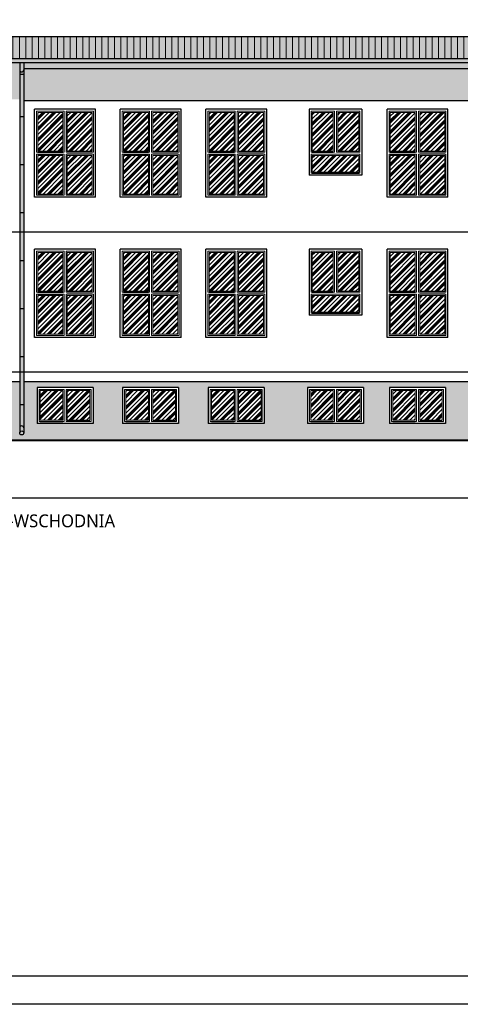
# Model space of a CAD drawing. Header units: millimetres. Extents: x 31969 to 285678, y -69766 to -1123.
# Tile 78 of 102: x 150861 to 151962, y -5215 to -2755. Entities that reach past the tile are written whole.
import ezdxf
from ezdxf.lldxf.tags import DXFTag

# ---------------------------------------------------------------- set-up
doc = ezdxf.new("R2010")
doc.units = ezdxf.units.MM
for name, color, linetype in [('a-elewacja', 1, 'Continuous'), ('a-elewacja 1', 1, 'Continuous'), ('a-elewacje', 1, 'Continuous'), ('a-izolacja 1', 3, 'Continuous'), ('a-opis 1', 3, 'Continuous'), ('a-opis 2', 1, 'Continuous'), ('a-przerywana 2', 3, 'Continuous'), ('a-szraf', 252, 'Continuous'), ('a-szraf 1', 250, 'Continuous')]:
    doc.layers.add(name, color=color, linetype=linetype)
doc.layers.add('a-elewacja 3', color=3, linetype='Continuous', lineweight=20)
doc.styles.add('PRZEKRÓJ2', font='l_10646.ttf')
tags = doc.linetypes.add('DASHED', pattern=[0.75, 0.5, -0.25]).pattern_tags.tags
tags[6:7] = [DXFTag(74, 4), DXFTag(75, 0), DXFTag(340, '0'), DXFTag(46, 1.0), DXFTag(50, 0.0), DXFTag(44, 0.0), DXFTag(45, 0.0)]
tags[4:5] = [DXFTag(74, 4), DXFTag(75, 0), DXFTag(340, '0'), DXFTag(46, 1.0), DXFTag(50, 0.0), DXFTag(44, 0.0), DXFTag(45, 0.0)]

msp = doc.modelspace()

# ---------------------------------------------------------------- hatches: boundary and pattern name
at = {"layer": 'a-elewacja 3', "ltscale": 100}
h = msp.add_hatch(dxfattribs=at)
h.set_pattern_fill('LINE', color=256, scale=5, angle=90)
h.set_pattern_definition([(90, (0, 2695.065), (-15.875, 1e-15), [])])
h.paths.add_polyline_path([(153093.32, -2796.84), (149660.32, -2796.84), (149660.32, -2851.84), (153093.32, -2851.84)])
at = {"layer": 'a-szraf', "ltscale": 30}
h = msp.add_hatch(dxfattribs=at)
h.set_pattern_fill('DOTS', color=256, scale=1.5)
h.set_pattern_definition([(0, (0, 2695.0651), (1.190625, 2.38125), [0, -2.38125])])
h.paths.add_polyline_path([(153093.32, -2796.84), (149660.32, -2796.84), (149660.32, -2851.84), (153093.32, -2851.84)])
h.paths.add_polyline_path([(153093.32, -2851.84), (149660.32, -2851.84), (149660.32, -2861.88), (153093.32, -2861.88)])
h.paths.add_polyline_path([(153093.32, -2861.88), (150870.98, -2861.88), (150870.98, -2876.88), (153093.32, -2876.88)])
h.paths.add_polyline_path([(150870.98, -2861.88), (150860.98, -2861.88), (150860.98, -2880.6, 1), (150870.98, -2880.6)])
h.paths.add_polyline_path([(150860.98, -2861.88), (149660.32, -2861.88), (149660.32, -2876.88), (150860.98, -2876.88)])
h.paths.add_polyline_path([(150870.98, -2880.6, -1), (150860.98, -2880.6), (150860.98, -2891.62), (150870.98, -2891.62)])
h.paths.add_polyline_path([(150870.98, -2891.62), (150860.98, -2891.62), (150860.98, -2996.88), (150870.98, -2996.88)])
h.paths.add_polyline_path([(150870.98, -2996.88), (150860.98, -2996.88), (150860.98, -3116.88), (150870.98, -3116.88)])
h.paths.add_polyline_path([(150870.98, -3116.88), (150860.98, -3116.88), (150860.98, -3236.88), (150870.98, -3236.88)])
h.paths.add_polyline_path([(150870.98, -3236.88), (150860.98, -3236.88), (150860.98, -3284.88), (150870.98, -3284.88)])
h.paths.add_polyline_path([(150870.98, -3284.88), (150860.98, -3284.88), (150860.98, -3356.88), (150870.98, -3356.88)])
h.paths.add_polyline_path([(150870.98, -3356.88), (150860.98, -3356.88), (150860.98, -3476.88), (150870.98, -3476.88)])
h.paths.add_polyline_path([(150870.98, -3476.88), (150860.98, -3476.88), (150860.98, -3596.88), (150870.98, -3596.88)])
h.paths.add_polyline_path([(150870.98, -3596.88), (150860.98, -3596.88), (150860.98, -3634.88), (150870.98, -3634.88)])
h.paths.add_polyline_path([(150870.98, -3634.88), (150860.98, -3634.88), (150860.98, -3716.88), (150870.98, -3716.88)])
h.paths.add_polyline_path([(150870.98, -3716.88), (150860.98, -3716.88), (150860.98, -3775.33, -1), (150870.98, -3775.33)])
h.paths.add_polyline_path([(150860.98, -3775.33), (150860.98, -3787.77, -1), (150870.98, -3787.77), (150870.98, -3775.33, 1)])
h.paths.add_polyline_path([(150860.98, -3787.77, 1), (150870.98, -3787.77, 1)])
at = {"layer": 'a-szraf', "ltscale": 100}
h = msp.add_hatch(dxfattribs=at)
h.set_pattern_fill('DOTS', color=256, scale=3)
h.set_pattern_definition([(0, (0, 2695.065), (2.38125, 4.7625), [0, -4.7625])])
h.paths.add_polyline_path([(153093.32, -2876.88), (150870.98, -2876.88), (150870.98, -2956.88), (153093.32, -2956.88)])
h.paths.add_polyline_path([(150860.98, -2876.88), (150646.32, -2876.88), (150646.32, -2953.88), (150860.98, -2953.88)])
h.paths.add_polyline_path([(150616.32, -2876.88), (149695.32, -2876.88), (149695.32, -2953.88), (150616.32, -2953.88)])
h.paths.add_polyline_path([(150646.32, -2876.88), (150616.32, -2876.88), (150616.32, -2953.88), (150646.32, -2953.88)])
h.paths.add_polyline_path([(150860.98, -3658.88), (149695.32, -3658.88), (149695.32, -3805.88), (152089.32, -3805.88), (152089.32, -3775.88), (152117.32, -3775.88), (152117.32, -3763.88), (151999.32, -3763.88), (151999.32, -3673.88), (152117.32, -3673.88), (152117.32, -3658.88), (150870.98, -3658.88), (150870.98, -3787.77, -1), (150860.98, -3787.77)])
h.paths.add_polyline_path([(150011.04, -3733.88), (149921.04, -3733.88), (149921.04, -3673.88), (150011.04, -3673.88)], flags=16)
h.paths.add_polyline_path([(150083.18, -3709.88), (150083.18, -3675.88), (150117.18, -3675.88), (150117.18, -3709.88)], flags=16)
h.paths.add_polyline_path([(150006.04, -3728.88), (149926.04, -3728.88), (149926.04, -3678.88), (150006.04, -3678.88)], flags=0)
h.paths.add_polyline_path([(150086.18, -3706.88), (150086.18, -3678.88), (150114.18, -3678.88), (150114.18, -3706.88)], flags=0)
h.paths.add_polyline_path([(150003.04, -3725.88), (149929.04, -3725.88), (149929.04, -3681.88), (150003.04, -3681.88)], flags=0)
h.paths.add_polyline_path([(150249.32, -3673.88), (150389.32, -3673.88), (150389.32, -3763.88), (150249.32, -3763.88)], flags=16)
h.paths.add_polyline_path([(150254.32, -3678.88), (150316.82, -3678.88), (150316.82, -3758.88), (150254.32, -3758.88)], flags=0)
h.paths.add_polyline_path([(150257.32, -3681.88), (150313.82, -3681.88), (150313.82, -3755.88), (150257.32, -3755.88)], flags=0)
h.paths.add_polyline_path([(150321.82, -3678.88), (150384.32, -3678.88), (150384.32, -3758.88), (150321.82, -3758.88)], flags=0)
h.paths.add_polyline_path([(150324.82, -3681.88), (150381.32, -3681.88), (150381.32, -3755.88), (150324.82, -3755.88)], flags=0)
h.paths.add_polyline_path([(150443.32, -3673.88), (150583.32, -3673.88), (150583.32, -3763.88), (150443.32, -3763.88)], flags=16)
h.paths.add_polyline_path([(150448.32, -3678.88), (150510.82, -3678.88), (150510.82, -3758.88), (150448.32, -3758.88)], flags=0)
h.paths.add_polyline_path([(150451.32, -3681.88), (150507.82, -3681.88), (150507.82, -3755.88), (150451.32, -3755.88)], flags=0)
h.paths.add_polyline_path([(150515.82, -3678.88), (150578.32, -3678.88), (150578.32, -3758.88), (150515.82, -3758.88)], flags=0)
h.paths.add_polyline_path([(150518.82, -3681.88), (150575.32, -3681.88), (150575.32, -3755.88), (150518.82, -3755.88)], flags=0)
h.paths.add_polyline_path([(150621.32, -3715.88), (150621.32, -3675.88), (150651.32, -3675.88), (150651.32, -3715.88)], flags=16)
h.paths.add_polyline_path([(150624.32, -3712.88), (150624.32, -3678.88), (150648.32, -3678.88), (150648.32, -3712.88)], flags=0)
h.paths.add_polyline_path([(150689.32, -3673.88), (150829.32, -3673.88), (150829.32, -3763.88), (150689.32, -3763.88)], flags=16)
h.paths.add_polyline_path([(150694.32, -3678.88), (150756.82, -3678.88), (150756.82, -3758.88), (150694.32, -3758.88)], flags=0)
h.paths.add_polyline_path([(150697.32, -3681.88), (150753.82, -3681.88), (150753.82, -3755.88), (150697.32, -3755.88)], flags=0)
h.paths.add_polyline_path([(150761.82, -3678.88), (150824.32, -3678.88), (150824.32, -3758.88), (150761.82, -3758.88)], flags=0)
h.paths.add_polyline_path([(150764.82, -3681.88), (150821.32, -3681.88), (150821.32, -3755.88), (150764.82, -3755.88)], flags=0)
h.paths.add_polyline_path([(150904.32, -3673.88), (151044.32, -3673.88), (151044.32, -3763.88), (150904.32, -3763.88)], flags=16)
h.paths.add_polyline_path([(150909.32, -3678.88), (150971.82, -3678.88), (150971.82, -3758.88), (150909.32, -3758.88)], flags=0)
h.paths.add_polyline_path([(150912.32, -3681.88), (150968.82, -3681.88), (150968.82, -3755.88), (150912.32, -3755.88)], flags=0)
h.paths.add_polyline_path([(150976.82, -3678.88), (151039.32, -3678.88), (151039.32, -3758.88), (150976.82, -3758.88)], flags=0)
h.paths.add_polyline_path([(150979.82, -3681.88), (151036.32, -3681.88), (151036.32, -3755.88), (150979.82, -3755.88)], flags=0)
h.paths.add_polyline_path([(151118.32, -3673.88), (151258.32, -3673.88), (151258.32, -3763.88), (151118.32, -3763.88)], flags=16)
h.paths.add_polyline_path([(151123.32, -3678.88), (151185.82, -3678.88), (151185.82, -3758.88), (151123.32, -3758.88)], flags=0)
h.paths.add_polyline_path([(151126.32, -3681.88), (151182.82, -3681.88), (151182.82, -3755.88), (151126.32, -3755.88)], flags=0)
h.paths.add_polyline_path([(151190.82, -3678.88), (151253.32, -3678.88), (151253.32, -3758.88), (151190.82, -3758.88)], flags=0)
h.paths.add_polyline_path([(151193.82, -3681.88), (151250.32, -3681.88), (151250.32, -3755.88), (151193.82, -3755.88)], flags=0)
h.paths.add_polyline_path([(151332.32, -3673.88), (151472.32, -3673.88), (151472.32, -3763.88), (151332.32, -3763.88)], flags=16)
h.paths.add_polyline_path([(151337.32, -3678.88), (151399.82, -3678.88), (151399.82, -3758.88), (151337.32, -3758.88)], flags=0)
h.paths.add_polyline_path([(151340.32, -3681.88), (151396.82, -3681.88), (151396.82, -3755.88), (151340.32, -3755.88)], flags=0)
h.paths.add_polyline_path([(151404.82, -3678.88), (151467.32, -3678.88), (151467.32, -3758.88), (151404.82, -3758.88)], flags=0)
h.paths.add_polyline_path([(151407.82, -3681.88), (151464.32, -3681.88), (151464.32, -3755.88), (151407.82, -3755.88)], flags=0)
h.paths.add_polyline_path([(151580.32, -3673.88), (151720.32, -3673.88), (151720.32, -3763.88), (151580.32, -3763.88)], flags=16)
h.paths.add_polyline_path([(151585.32, -3678.88), (151647.82, -3678.88), (151647.82, -3758.88), (151585.32, -3758.88)], flags=0)
h.paths.add_polyline_path([(151588.32, -3681.88), (151644.82, -3681.88), (151644.82, -3755.88), (151588.32, -3755.88)], flags=0)
h.paths.add_polyline_path([(151652.82, -3678.88), (151715.32, -3678.88), (151715.32, -3758.88), (151652.82, -3758.88)], flags=0)
h.paths.add_polyline_path([(151655.82, -3681.88), (151712.32, -3681.88), (151712.32, -3755.88), (151655.82, -3755.88)], flags=0)
h.paths.add_polyline_path([(151785.32, -3673.88), (151925.32, -3673.88), (151925.32, -3763.88), (151785.32, -3763.88)], flags=16)
h.paths.add_polyline_path([(151790.32, -3678.88), (151852.82, -3678.88), (151852.82, -3758.88), (151790.32, -3758.88)], flags=0)
h.paths.add_polyline_path([(151793.32, -3681.88), (151849.82, -3681.88), (151849.82, -3755.88), (151793.32, -3755.88)], flags=0)
h.paths.add_polyline_path([(151857.82, -3678.88), (151920.32, -3678.88), (151920.32, -3758.88), (151857.82, -3758.88)], flags=0)
h.paths.add_polyline_path([(151860.82, -3681.88), (151917.32, -3681.88), (151917.32, -3755.88), (151860.82, -3755.88)], flags=0)
h.paths.add_polyline_path([(152213.32, -3673.88), (152247.32, -3673.88), (152247.32, -3658.88), (152124.32, -3658.88), (152124.32, -3673.88), (152139.32, -3673.88), (152139.32, -3763.88), (152124.32, -3763.88), (152124.32, -3775.88), (152247.32, -3775.88), (152247.32, -3763.88), (152213.32, -3763.88)])
h.paths.add_polyline_path([(152377.32, -3658.88), (152254.32, -3658.88), (152254.32, -3673.88), (152353.32, -3673.88), (152353.32, -3763.88), (152254.32, -3763.88), (152254.32, -3775.88), (152377.32, -3775.88)])
h.paths.add_polyline_path([(152448.32, -3673.88), (152507.32, -3673.88), (152507.32, -3658.88), (152384.32, -3658.88), (152384.32, -3775.88), (152507.32, -3775.88), (152507.32, -3763.88), (152448.32, -3763.88)])
h.paths.add_polyline_path([(152637.32, -3658.88), (152514.32, -3658.88), (152514.32, -3673.88), (152588.32, -3673.88), (152588.32, -3763.88), (152514.32, -3763.88), (152514.32, -3775.88), (152637.32, -3775.88)])
h.paths.add_polyline_path([(153093.32, -3658.88), (152644.32, -3658.88), (152644.32, -3775.88), (152672.32, -3775.88), (152672.32, -3805.88), (153093.32, -3805.88)])
h.paths.add_polyline_path([(152823.32, -3763.88), (152683.32, -3763.88), (152683.32, -3673.88), (152823.32, -3673.88)], flags=16)
h.paths.add_polyline_path([(152818.32, -3758.88), (152755.82, -3758.88), (152755.82, -3678.88), (152818.32, -3678.88)], flags=0)
h.paths.add_polyline_path([(152815.32, -3755.88), (152758.82, -3755.88), (152758.82, -3681.88), (152815.32, -3681.88)], flags=0)
h.paths.add_polyline_path([(152897.32, -3763.88), (152897.32, -3673.88), (153037.32, -3673.88), (153037.32, -3763.88)], flags=16)
h.paths.add_polyline_path([(152902.32, -3758.88), (152902.32, -3678.88), (152964.82, -3678.88), (152964.82, -3758.88)], flags=0)
h.paths.add_polyline_path([(152905.32, -3755.88), (152905.32, -3681.88), (152961.82, -3681.88), (152961.82, -3755.88)], flags=0)
h.paths.add_polyline_path([(152750.82, -3758.88), (152688.32, -3758.88), (152688.32, -3678.88), (152750.82, -3678.88)], flags=0)
h.paths.add_polyline_path([(152747.82, -3755.88), (152691.32, -3755.88), (152691.32, -3681.88), (152747.82, -3681.88)], flags=0)
h.paths.add_polyline_path([(152969.82, -3758.88), (152969.82, -3678.88), (153032.32, -3678.88), (153032.32, -3758.88)], flags=0)
h.paths.add_polyline_path([(152972.82, -3755.88), (152972.82, -3681.88), (153029.32, -3681.88), (153029.32, -3755.88)], flags=0)
h.paths.add_polyline_path([(152672.32, -3775.88), (152089.32, -3775.88), (152089.32, -3805.88), (152672.32, -3805.88)])
at = {"layer": 'a-szraf 1', "ltscale": 15}
h = msp.add_hatch(dxfattribs=at)
h.set_pattern_fill('PLASTI', color=256, scale=3, angle=45)
h.set_pattern_definition([(45, (0, 2695.065), (-13.4703842, 13.4703842), []), (45, (-1.684, 2696.749), (-13.4703842, 13.4703842), []), (45, (-3.368, 2698.433), (-13.4703842, 13.4703842), []), (45, (-8.419, 2703.484), (-13.4703842, 13.4703842), [])])
h.paths.add_polyline_path([(150040.54, -3001.88), (149971.54, -3001.88), (149971.54, -3093.38), (150040.54, -3093.38)])
h.paths.add_polyline_path([(150040.54, -3104.38), (149971.54, -3104.38), (149971.54, -3195.88), (150040.54, -3195.88)])
h.paths.add_polyline_path([(149960.54, -3104.38), (149891.54, -3104.38), (149891.54, -3195.88), (149960.54, -3195.88)])
h.paths.add_polyline_path([(149960.54, -3001.88), (149891.54, -3001.88), (149891.54, -3093.38), (149960.54, -3093.38)])
h.paths.add_polyline_path([(150040.54, -3336.88), (149971.54, -3336.88), (149971.54, -3465.88), (150040.54, -3465.88)])
h.paths.add_polyline_path([(149960.54, -3336.88), (149891.54, -3336.88), (149891.54, -3465.88), (149960.54, -3465.88)])
h.paths.add_polyline_path([(150040.54, -3476.88), (149891.54, -3476.88), (149891.54, -3520.88), (150040.54, -3520.88)])
h.paths.add_polyline_path([(150003.04, -3681.88), (149929.04, -3681.88), (149929.04, -3725.88), (150003.04, -3725.88)])
h.paths.add_polyline_path([(150381.32, -3681.88), (150324.82, -3681.88), (150324.82, -3755.88), (150381.32, -3755.88)])
h.paths.add_polyline_path([(150313.82, -3681.88), (150257.32, -3681.88), (150257.32, -3755.88), (150313.82, -3755.88)])
h.paths.add_polyline_path([(150575.32, -3681.88), (150518.82, -3681.88), (150518.82, -3755.88), (150575.32, -3755.88)])
h.paths.add_polyline_path([(150507.82, -3681.88), (150451.32, -3681.88), (150451.32, -3755.88), (150507.82, -3755.88)])
h.paths.add_polyline_path([(150821.32, -3681.88), (150764.82, -3681.88), (150764.82, -3755.88), (150821.32, -3755.88)])
h.paths.add_polyline_path([(150753.82, -3681.88), (150697.32, -3681.88), (150697.32, -3755.88), (150753.82, -3755.88)])
h.paths.add_polyline_path([(151036.32, -3681.88), (150979.82, -3681.88), (150979.82, -3755.88), (151036.32, -3755.88)])
h.paths.add_polyline_path([(150968.82, -3681.88), (150912.32, -3681.88), (150912.32, -3755.88), (150968.82, -3755.88)])
h.paths.add_polyline_path([(151250.32, -3681.88), (151193.82, -3681.88), (151193.82, -3755.88), (151250.32, -3755.88)])
h.paths.add_polyline_path([(151182.82, -3681.88), (151126.32, -3681.88), (151126.32, -3755.88), (151182.82, -3755.88)])
h.paths.add_polyline_path([(151464.32, -3681.88), (151407.82, -3681.88), (151407.82, -3755.88), (151464.32, -3755.88)])
h.paths.add_polyline_path([(151396.82, -3681.88), (151340.32, -3681.88), (151340.32, -3755.88), (151396.82, -3755.88)])
h.paths.add_polyline_path([(151712.32, -3681.88), (151655.82, -3681.88), (151655.82, -3755.88), (151712.32, -3755.88)])
h.paths.add_polyline_path([(151644.82, -3681.88), (151588.32, -3681.88), (151588.32, -3755.88), (151644.82, -3755.88)])
h.paths.add_polyline_path([(151470.32, -3444.38), (151407.82, -3444.38), (151407.82, -3540.88), (151470.32, -3540.88)])
h.paths.add_polyline_path([(151470.32, -3336.88), (151407.82, -3336.88), (151407.82, -3433.38), (151470.32, -3433.38)])
h.paths.add_polyline_path([(151396.82, -3336.88), (151334.32, -3336.88), (151334.32, -3433.38), (151396.82, -3433.38)])
h.paths.add_polyline_path([(151396.82, -3444.38), (151334.32, -3444.38), (151334.32, -3540.88), (151396.82, -3540.88)])
h.paths.add_polyline_path([(151917.32, -3681.88), (151860.82, -3681.88), (151860.82, -3755.88), (151917.32, -3755.88)])
h.paths.add_polyline_path([(151849.82, -3681.88), (151793.32, -3681.88), (151793.32, -3755.88), (151849.82, -3755.88)])
h.paths.add_polyline_path([(152351.32, -3336.88), (152288.82, -3336.88), (152288.82, -3433.38), (152351.32, -3433.38)])
h.paths.add_polyline_path([(152277.82, -3336.88), (152215.32, -3336.88), (152215.32, -3433.38), (152277.82, -3433.38)])
h.paths.add_polyline_path([(152137.32, -3444.38), (152074.82, -3444.38), (152074.82, -3540.88), (152137.32, -3540.88)])
h.paths.add_polyline_path([(152137.32, -3336.88), (152074.82, -3336.88), (152074.82, -3433.38), (152137.32, -3433.38)])
h.paths.add_polyline_path([(152063.82, -3336.88), (152001.32, -3336.88), (152001.32, -3433.38), (152063.82, -3433.38)])
h.paths.add_polyline_path([(152063.82, -3444.38), (152001.32, -3444.38), (152001.32, -3540.88), (152063.82, -3540.88)])
h.paths.add_polyline_path([(151923.32, -3444.38), (151860.82, -3444.38), (151860.82, -3540.88), (151923.32, -3540.88)])
h.paths.add_polyline_path([(151923.32, -3336.88), (151860.82, -3336.88), (151860.82, -3433.38), (151923.32, -3433.38)])
h.paths.add_polyline_path([(151849.82, -3336.88), (151787.32, -3336.88), (151787.32, -3433.38), (151849.82, -3433.38)])
h.paths.add_polyline_path([(151849.82, -3444.38), (151787.32, -3444.38), (151787.32, -3540.88), (151849.82, -3540.88)])
h.paths.add_polyline_path([(151708.32, -3444.38), (151592.32, -3444.38), (151592.32, -3485.88), (151708.32, -3485.88)])
h.paths.add_polyline_path([(151708.32, -3336.88), (151655.82, -3336.88), (151655.82, -3433.38), (151708.32, -3433.38)])
h.paths.add_polyline_path([(151644.82, -3336.88), (151592.32, -3336.88), (151592.32, -3433.38), (151644.82, -3433.38)])
h.paths.add_polyline_path([(151182.82, -3336.88), (151120.32, -3336.88), (151120.32, -3433.38), (151182.82, -3433.38)])
h.paths.add_polyline_path([(151256.32, -3336.88), (151193.82, -3336.88), (151193.82, -3433.38), (151256.32, -3433.38)])
h.paths.add_polyline_path([(151256.32, -3444.38), (151193.82, -3444.38), (151193.82, -3540.88), (151256.32, -3540.88)])
h.paths.add_polyline_path([(151182.82, -3444.38), (151120.32, -3444.38), (151120.32, -3540.88), (151182.82, -3540.88)])
h.paths.add_polyline_path([(151042.32, -3444.38), (150979.82, -3444.38), (150979.82, -3540.88), (151042.32, -3540.88)])
h.paths.add_polyline_path([(150968.82, -3444.38), (150906.32, -3444.38), (150906.32, -3540.88), (150968.82, -3540.88)])
h.paths.add_polyline_path([(150968.82, -3336.88), (150906.32, -3336.88), (150906.32, -3433.38), (150968.82, -3433.38)])
h.paths.add_polyline_path([(151042.32, -3336.88), (150979.82, -3336.88), (150979.82, -3433.38), (151042.32, -3433.38)])
h.paths.add_polyline_path([(150827.32, -3336.88), (150764.82, -3336.88), (150764.82, -3433.38), (150827.32, -3433.38)])
h.paths.add_polyline_path([(150827.32, -3444.38), (150764.82, -3444.38), (150764.82, -3540.88), (150827.32, -3540.88)])
h.paths.add_polyline_path([(150753.82, -3444.38), (150691.32, -3444.38), (150691.32, -3540.88), (150753.82, -3540.88)])
h.paths.add_polyline_path([(150753.82, -3336.88), (150691.32, -3336.88), (150691.32, -3433.38), (150753.82, -3433.38)])
h.paths.add_polyline_path([(150571.32, -3444.38), (150455.32, -3444.38), (150455.32, -3485.88), (150571.32, -3485.88)])
h.paths.add_polyline_path([(150377.32, -3444.38), (150261.32, -3444.38), (150261.32, -3485.88), (150377.32, -3485.88)])
h.paths.add_polyline_path([(150377.32, -3336.88), (150324.82, -3336.88), (150324.82, -3433.38), (150377.32, -3433.38)])
h.paths.add_polyline_path([(150313.82, -3336.88), (150261.32, -3336.88), (150261.32, -3433.38), (150313.82, -3433.38)])
h.paths.add_polyline_path([(150507.82, -3336.88), (150455.32, -3336.88), (150455.32, -3433.38), (150507.82, -3433.38)])
h.paths.add_polyline_path([(150571.32, -3336.88), (150518.82, -3336.88), (150518.82, -3433.38), (150571.32, -3433.38)])
h.paths.add_polyline_path([(150817.32, -3094.38), (150701.32, -3094.38), (150701.32, -3135.88), (150817.32, -3135.88)])
h.paths.add_polyline_path([(150753.82, -2986.88), (150701.32, -2986.88), (150701.32, -3083.38), (150753.82, -3083.38)])
h.paths.add_polyline_path([(150817.32, -2986.88), (150764.82, -2986.88), (150764.82, -3083.38), (150817.32, -3083.38)])
h.paths.add_polyline_path([(151042.32, -2986.88), (150979.82, -2986.88), (150979.82, -3083.38), (151042.32, -3083.38)])
h.paths.add_polyline_path([(150968.82, -2986.88), (150906.32, -2986.88), (150906.32, -3083.38), (150968.82, -3083.38)])
h.paths.add_polyline_path([(150968.82, -3094.38), (150906.32, -3094.38), (150906.32, -3190.88), (150968.82, -3190.88)])
h.paths.add_polyline_path([(151042.32, -3094.38), (150979.82, -3094.38), (150979.82, -3190.88), (151042.32, -3190.88)])
h.paths.add_polyline_path([(151256.32, -3094.38), (151193.82, -3094.38), (151193.82, -3190.88), (151256.32, -3190.88)])
h.paths.add_polyline_path([(151182.82, -3094.38), (151120.32, -3094.38), (151120.32, -3190.88), (151182.82, -3190.88)])
h.paths.add_polyline_path([(151182.82, -2986.88), (151120.32, -2986.88), (151120.32, -3083.38), (151182.82, -3083.38)])
h.paths.add_polyline_path([(151256.32, -2986.88), (151193.82, -2986.88), (151193.82, -3083.38), (151256.32, -3083.38)])
h.paths.add_polyline_path([(151396.82, -2986.88), (151334.32, -2986.88), (151334.32, -3083.38), (151396.82, -3083.38)])
h.paths.add_polyline_path([(151470.32, -2986.88), (151407.82, -2986.88), (151407.82, -3083.38), (151470.32, -3083.38)])
h.paths.add_polyline_path([(151470.32, -3094.38), (151407.82, -3094.38), (151407.82, -3190.88), (151470.32, -3190.88)])
h.paths.add_polyline_path([(151396.82, -3094.38), (151334.32, -3094.38), (151334.32, -3190.88), (151396.82, -3190.88)])
h.paths.add_polyline_path([(151708.32, -3094.38), (151592.32, -3094.38), (151592.32, -3135.88), (151708.32, -3135.88)])
h.paths.add_polyline_path([(151644.82, -2986.88), (151592.32, -2986.88), (151592.32, -3083.38), (151644.82, -3083.38)])
h.paths.add_polyline_path([(151708.32, -2986.88), (151655.82, -2986.88), (151655.82, -3083.38), (151708.32, -3083.38)])
h.paths.add_polyline_path([(151849.82, -2986.88), (151787.32, -2986.88), (151787.32, -3083.38), (151849.82, -3083.38)])
h.paths.add_polyline_path([(151923.32, -2986.88), (151860.82, -2986.88), (151860.82, -3083.38), (151923.32, -3083.38)])
h.paths.add_polyline_path([(151923.32, -3094.38), (151860.82, -3094.38), (151860.82, -3190.88), (151923.32, -3190.88)])
h.paths.add_polyline_path([(151849.82, -3094.38), (151787.32, -3094.38), (151787.32, -3190.88), (151849.82, -3190.88)])
h.paths.add_polyline_path([(152137.32, -3094.38), (152074.82, -3094.38), (152074.82, -3190.88), (152137.32, -3190.88)])
h.paths.add_polyline_path([(152063.82, -3094.38), (152001.32, -3094.38), (152001.32, -3190.88), (152063.82, -3190.88)])
h.paths.add_polyline_path([(152063.82, -2986.88), (152001.32, -2986.88), (152001.32, -3083.38), (152063.82, -3083.38)])
h.paths.add_polyline_path([(152137.32, -2986.88), (152074.82, -2986.88), (152074.82, -3083.38), (152137.32, -3083.38)])
h.paths.add_polyline_path([(152277.82, -2986.88), (152215.32, -2986.88), (152215.32, -3083.38), (152277.82, -3083.38)])
h.paths.add_polyline_path([(152351.32, -2986.88), (152288.82, -2986.88), (152288.82, -3083.38), (152351.32, -3083.38)])
h.paths.add_polyline_path([(152351.32, -3094.38), (152288.82, -3094.38), (152288.82, -3190.88), (152351.32, -3190.88)])
h.paths.add_polyline_path([(152277.82, -3094.38), (152215.32, -3094.38), (152215.32, -3190.88), (152277.82, -3190.88)])
h.paths.add_polyline_path([(150359.32, -3011.88), (150286.32, -3011.88), (150286.32, -3060.88), (150359.32, -3060.88)])
h.paths.add_polyline_path([(150443.32, -3011.88), (150370.32, -3011.88), (150370.32, -3060.88), (150443.32, -3060.88)])
h.paths.add_polyline_path([(150522.32, -3011.88), (150454.32, -3011.88), (150454.32, -3060.88), (150522.32, -3060.88)])
h.paths.add_polyline_path([(150522.32, -3071.88), (150454.32, -3071.88), (150454.32, -3161.88), (150522.32, -3161.88)])
h.paths.add_polyline_path([(150443.32, -3071.88), (150370.32, -3071.88), (150370.32, -3161.88), (150443.32, -3161.88)])
h.paths.add_polyline_path([(150359.32, -3071.88), (150286.32, -3071.88), (150286.32, -3161.88), (150359.32, -3161.88)])
h.paths.add_polyline_path([(150293.06, -3161.88), (150286.32, -3161.88), (150286.32, -3185.88), (150293.06, -3185.88)])
h.paths.add_polyline_path([(150313.06, -3161.88), (150293.06, -3161.88), (150293.06, -3185.88), (150313.06, -3185.88)])
h.paths.add_polyline_path([(150333.06, -3161.88), (150313.06, -3161.88), (150313.06, -3185.88), (150333.06, -3185.88)])
h.paths.add_polyline_path([(150353.06, -3161.88), (150333.06, -3161.88), (150333.06, -3185.88), (150353.06, -3185.88)])
h.paths.add_polyline_path([(150359.32, -3161.88), (150353.06, -3161.88), (150353.06, -3185.88), (150359.32, -3185.88)])
h.paths.add_polyline_path([(150377.63, -3161.88), (150370.32, -3161.88), (150370.32, -3185.88), (150377.63, -3185.88)])
h.paths.add_polyline_path([(150397.63, -3161.88), (150377.63, -3161.88), (150377.63, -3185.88), (150397.63, -3185.88)])
h.paths.add_polyline_path([(150417.63, -3161.88), (150397.63, -3161.88), (150397.63, -3185.88), (150417.63, -3185.88)])
h.paths.add_polyline_path([(150437.63, -3161.88), (150417.63, -3161.88), (150417.63, -3185.88), (150437.63, -3185.88)])
h.paths.add_polyline_path([(150443.32, -3161.88), (150437.63, -3161.88), (150437.63, -3185.88), (150443.32, -3185.88)])
h.paths.add_polyline_path([(150477.9, -3161.88), (150457.9, -3161.88), (150457.9, -3271.88), (150477.9, -3271.88)])
h.paths.add_polyline_path([(150497.9, -3161.88), (150477.9, -3161.88), (150477.9, -3271.88), (150497.9, -3271.88)])
h.paths.add_polyline_path([(150517.9, -3161.88), (150497.9, -3161.88), (150497.9, -3271.88), (150517.9, -3271.88)])
h.paths.add_polyline_path([(150522.32, -3161.88), (150517.9, -3161.88), (150517.9, -3271.88), (150522.32, -3271.88)])
h.paths.add_polyline_path([(150457.9, -3161.88), (150454.32, -3161.88), (150454.32, -3271.88), (150457.9, -3271.88)])
h.paths.add_polyline_path([(152109.32, -3755.88), (152116.32, -3755.88), (152116.32, -3681.88), (152109.32, -3681.88)], flags=0)
h.paths.add_polyline_path([(152277.82, -3444.38), (152215.32, -3444.38), (152215.32, -3540.88), (152277.82, -3540.88)])
h.paths.add_polyline_path([(152351.32, -3444.38), (152288.82, -3444.38), (152288.82, -3540.88), (152351.32, -3540.88)])

# ---------------------------------------------------------------- linework, layer by layer
at = {"layer": 'a-elewacja'}
for p, q in [((150860.98, -2861.88), (150860.98, -3787.77)), ((150870.98, -2861.88), (150870.98, -3787.77)), ((150860.98, -2891.62), (150870.98, -2891.62)), ((150860.98, -2996.88), (150870.98, -2996.88)), ((150860.98, -3116.88), (150870.98, -3116.88)), ((150860.98, -3236.88), (150870.98, -3236.88)), ((150860.98, -3356.88), (150870.98, -3356.88)), ((150860.98, -3476.88), (150870.98, -3476.88)), ((150860.98, -3596.88), (150870.98, -3596.88)), ((150860.98, -3716.88), (150870.98, -3716.88))]:
    msp.add_line(p, q, dxfattribs=at)
msp.add_circle((150865.98, -3787.77), 5, dxfattribs=at)
for centre, start, end in [((150865.98, -2880.6), 180, 0), ((150865.98, -3775.33), 0, 180)]:
    msp.add_arc(centre, 5, start, end, dxfattribs=at)
at = {"layer": 'a-elewacja 1', "ltscale": 100}
for p, q in [((149660.32, -2796.84), (153093.32, -2796.84)), ((149660.32, -2851.84), (153093.32, -2851.84)), ((149660.32, -2861.88), (153093.32, -2861.88)), ((150870.98, -2876.88), (153093.32, -2876.88)), ((150870.98, -2956.88), (153093.32, -2956.88)), ((151716.32, -2978.88), (151584.32, -2978.88)), ((151584.32, -2978.88), (151584.32, -3143.88)), ((151716.32, -2978.88), (151716.32, -3143.88)), ((151716.32, -3143.88), (151584.32, -3143.88)), ((151716.32, -3328.88), (151584.32, -3328.88)), ((151584.32, -3328.88), (151584.32, -3493.88)), ((151716.32, -3328.88), (151716.32, -3493.88)), ((151716.32, -3493.88), (151584.32, -3493.88)), ((149695.32, -3658.88), (150860.98, -3658.88)), ((150870.98, -3658.88), (152117.32, -3658.88)), ((151044.32, -3673.88), (150904.32, -3673.88)), ((150904.32, -3673.88), (150904.32, -3763.88)), ((151044.32, -3673.88), (151044.32, -3763.88)), ((151258.32, -3673.88), (151118.32, -3673.88)), ((151118.32, -3673.88), (151118.32, -3763.88)), ((151258.32, -3673.88), (151258.32, -3763.88)), ((151472.32, -3673.88), (151332.32, -3673.88)), ((151332.32, -3673.88), (151332.32, -3763.88)), ((151472.32, -3673.88), (151472.32, -3763.88)), ((151720.32, -3673.88), (151580.32, -3673.88)), ((151580.32, -3673.88), (151580.32, -3763.88)), ((151720.32, -3673.88), (151720.32, -3763.88)), ((151925.32, -3673.88), (151785.32, -3673.88)), ((151785.32, -3673.88), (151785.32, -3763.88)), ((151925.32, -3673.88), (151925.32, -3763.88)), ((151044.32, -3763.88), (150904.32, -3763.88)), ((151258.32, -3763.88), (151118.32, -3763.88)), ((151472.32, -3763.88), (151332.32, -3763.88)), ((151720.32, -3763.88), (151580.32, -3763.88)), ((151925.32, -3763.88), (151785.32, -3763.88)), ((153093.32, -3805.88), (149695.32, -3805.88)), ((153093.32, -3807.88), (149695.33, -3807.88))]:
    msp.add_line(p, q, dxfattribs=at)
at = {"layer": 'a-elewacja 1', "linetype": 'DASHED', "ltscale": 40}
msp.add_line((149695.32, -3949.88), (152433.32, -3949.88), dxfattribs=at)
at = {"layer": 'a-elewacja 3'}
for p, q in [((150906.32, -3083.38), (150906.32, -2986.88)), ((150906.32, -2986.88), (150968.82, -2986.88)), ((150968.82, -2986.88), (150968.82, -3083.38)), ((150979.82, -2986.88), (151042.32, -2986.88)), ((150979.82, -3083.38), (150979.82, -2986.88)), ((151042.32, -2986.88), (151042.32, -3083.38)), ((151120.32, -3083.38), (151120.32, -2986.88)), ((151120.32, -2986.88), (151182.82, -2986.88)), ((151182.82, -2986.88), (151182.82, -3083.38)), ((151193.82, -2986.88), (151256.32, -2986.88)), ((151193.82, -3083.38), (151193.82, -2986.88)), ((151256.32, -2986.88), (151256.32, -3083.38)), ((151334.32, -3083.38), (151334.32, -2986.88)), ((151334.32, -2986.88), (151396.82, -2986.88)), ((151396.82, -2986.88), (151396.82, -3083.38)), ((151407.82, -2986.88), (151470.32, -2986.88)), ((151407.82, -3083.38), (151407.82, -2986.88)), ((151470.32, -2986.88), (151470.32, -3083.38)), ((151592.32, -3083.38), (151592.32, -2986.88)), ((151592.32, -2986.88), (151644.82, -2986.88)), ((151644.82, -2986.88), (151644.82, -3083.38)), ((151655.82, -2986.88), (151708.32, -2986.88)), ((151655.82, -3083.38), (151655.82, -2986.88)), ((151708.32, -2986.88), (151708.32, -3083.38)), ((151787.32, -3083.38), (151787.32, -2986.88)), ((151787.32, -2986.88), (151849.82, -2986.88)), ((151849.82, -2986.88), (151849.82, -3083.38)), ((151860.82, -2986.88), (151923.32, -2986.88)), ((151860.82, -3083.38), (151860.82, -2986.88)), ((151923.32, -2986.88), (151923.32, -3083.38)), ((150968.82, -3083.38), (150906.32, -3083.38)), ((150968.82, -3094.38), (150906.32, -3094.38)), ((150906.32, -3094.38), (150906.32, -3190.88)), ((150968.82, -3190.88), (150968.82, -3094.38)), ((151042.32, -3083.38), (150979.82, -3083.38)), ((151042.32, -3094.38), (150979.82, -3094.38)), ((150979.82, -3094.38), (150979.82, -3190.88)), ((151042.32, -3190.88), (151042.32, -3094.38)), ((151182.82, -3083.38), (151120.32, -3083.38)), ((151182.82, -3094.38), (151120.32, -3094.38)), ((151120.32, -3094.38), (151120.32, -3190.88)), ((151182.82, -3190.88), (151182.82, -3094.38)), ((151256.32, -3083.38), (151193.82, -3083.38)), ((151256.32, -3094.38), (151193.82, -3094.38)), ((151193.82, -3094.38), (151193.82, -3190.88)), ((151256.32, -3190.88), (151256.32, -3094.38)), ((151396.82, -3083.38), (151334.32, -3083.38)), ((151396.82, -3094.38), (151334.32, -3094.38)), ((151334.32, -3094.38), (151334.32, -3190.88)), ((151396.82, -3190.88), (151396.82, -3094.38)), ((151470.32, -3083.38), (151407.82, -3083.38)), ((151470.32, -3094.38), (151407.82, -3094.38)), ((151407.82, -3094.38), (151407.82, -3190.88)), ((151470.32, -3190.88), (151470.32, -3094.38)), ((151644.82, -3083.38), (151592.32, -3083.38)), ((151592.32, -3135.88), (151592.32, -3094.38)), ((151592.32, -3094.38), (151708.32, -3094.38)), ((151708.32, -3083.38), (151655.82, -3083.38)), ((151708.32, -3094.38), (151708.32, -3135.88)), ((151849.82, -3083.38), (151787.32, -3083.38)), ((151849.82, -3094.38), (151787.32, -3094.38)), ((151787.32, -3094.38), (151787.32, -3190.88)), ((151849.82, -3190.88), (151849.82, -3094.38)), ((151923.32, -3083.38), (151860.82, -3083.38)), ((151923.32, -3094.38), (151860.82, -3094.38)), ((151860.82, -3094.38), (151860.82, -3190.88)), ((151923.32, -3190.88), (151923.32, -3094.38)), ((151708.32, -3135.88), (151592.32, -3135.88)), ((150906.32, -3190.88), (150968.82, -3190.88)), ((150979.82, -3190.88), (151042.32, -3190.88)), ((151120.32, -3190.88), (151182.82, -3190.88)), ((151193.82, -3190.88), (151256.32, -3190.88)), ((151334.32, -3190.88), (151396.82, -3190.88)), ((151407.82, -3190.88), (151470.32, -3190.88)), ((151787.32, -3190.88), (151849.82, -3190.88)), ((151860.82, -3190.88), (151923.32, -3190.88)), ((150906.32, -3433.38), (150906.32, -3336.88)), ((150906.32, -3336.88), (150968.82, -3336.88)), ((150968.82, -3336.88), (150968.82, -3433.38)), ((150979.82, -3336.88), (151042.32, -3336.88)), ((150979.82, -3433.38), (150979.82, -3336.88)), ((151042.32, -3336.88), (151042.32, -3433.38)), ((151120.32, -3433.38), (151120.32, -3336.88)), ((151120.32, -3336.88), (151182.82, -3336.88)), ((151182.82, -3336.88), (151182.82, -3433.38)), ((151193.82, -3336.88), (151256.32, -3336.88)), ((151193.82, -3433.38), (151193.82, -3336.88)), ((151256.32, -3336.88), (151256.32, -3433.38)), ((151334.32, -3433.38), (151334.32, -3336.88)), ((151334.32, -3336.88), (151396.82, -3336.88)), ((151396.82, -3336.88), (151396.82, -3433.38)), ((151407.82, -3336.88), (151470.32, -3336.88)), ((151407.82, -3433.38), (151407.82, -3336.88)), ((151470.32, -3336.88), (151470.32, -3433.38)), ((151592.32, -3433.38), (151592.32, -3336.88)), ((151592.32, -3336.88), (151644.82, -3336.88)), ((151644.82, -3336.88), (151644.82, -3433.38)), ((151655.82, -3336.88), (151708.32, -3336.88)), ((151655.82, -3433.38), (151655.82, -3336.88)), ((151708.32, -3336.88), (151708.32, -3433.38)), ((151787.32, -3433.38), (151787.32, -3336.88)), ((151787.32, -3336.88), (151849.82, -3336.88)), ((151849.82, -3336.88), (151849.82, -3433.38)), ((151860.82, -3336.88), (151923.32, -3336.88)), ((151860.82, -3433.38), (151860.82, -3336.88)), ((151923.32, -3336.88), (151923.32, -3433.38)), ((150968.82, -3433.38), (150906.32, -3433.38)), ((150968.82, -3444.38), (150906.32, -3444.38)), ((150906.32, -3444.38), (150906.32, -3540.88)), ((150968.82, -3540.88), (150968.82, -3444.38)), ((151042.32, -3433.38), (150979.82, -3433.38)), ((151042.32, -3444.38), (150979.82, -3444.38)), ((150979.82, -3444.38), (150979.82, -3540.88)), ((151042.32, -3540.88), (151042.32, -3444.38)), ((151182.82, -3433.38), (151120.32, -3433.38)), ((151182.82, -3444.38), (151120.32, -3444.38)), ((151120.32, -3444.38), (151120.32, -3540.88)), ((151182.82, -3540.88), (151182.82, -3444.38)), ((151256.32, -3433.38), (151193.82, -3433.38)), ((151256.32, -3444.38), (151193.82, -3444.38)), ((151193.82, -3444.38), (151193.82, -3540.88)), ((151256.32, -3540.88), (151256.32, -3444.38)), ((151396.82, -3433.38), (151334.32, -3433.38)), ((151396.82, -3444.38), (151334.32, -3444.38)), ((151334.32, -3444.38), (151334.32, -3540.88)), ((151396.82, -3540.88), (151396.82, -3444.38)), ((151470.32, -3433.38), (151407.82, -3433.38)), ((151470.32, -3444.38), (151407.82, -3444.38)), ((151407.82, -3444.38), (151407.82, -3540.88)), ((151470.32, -3540.88), (151470.32, -3444.38)), ((151644.82, -3433.38), (151592.32, -3433.38)), ((151592.32, -3485.88), (151592.32, -3444.38)), ((151592.32, -3444.38), (151708.32, -3444.38)), ((151708.32, -3433.38), (151655.82, -3433.38)), ((151708.32, -3444.38), (151708.32, -3485.88)), ((151849.82, -3433.38), (151787.32, -3433.38)), ((151849.82, -3444.38), (151787.32, -3444.38)), ((151787.32, -3444.38), (151787.32, -3540.88)), ((151849.82, -3540.88), (151849.82, -3444.38)), ((151923.32, -3433.38), (151860.82, -3433.38)), ((151923.32, -3444.38), (151860.82, -3444.38)), ((151860.82, -3444.38), (151860.82, -3540.88)), ((151923.32, -3540.88), (151923.32, -3444.38)), ((151708.32, -3485.88), (151592.32, -3485.88)), ((150906.32, -3540.88), (150968.82, -3540.88)), ((150979.82, -3540.88), (151042.32, -3540.88)), ((151120.32, -3540.88), (151182.82, -3540.88)), ((151193.82, -3540.88), (151256.32, -3540.88)), ((151334.32, -3540.88), (151396.82, -3540.88)), ((151407.82, -3540.88), (151470.32, -3540.88)), ((151787.32, -3540.88), (151849.82, -3540.88)), ((151860.82, -3540.88), (151923.32, -3540.88)), ((150912.32, -3755.88), (150912.32, -3681.88)), ((150912.32, -3681.88), (150968.82, -3681.88)), ((150968.82, -3681.88), (150968.82, -3755.88)), ((150979.82, -3681.88), (151036.32, -3681.88)), ((150979.82, -3755.88), (150979.82, -3681.88)), ((151036.32, -3681.88), (151036.32, -3755.88)), ((151126.32, -3755.88), (151126.32, -3681.88)), ((151126.32, -3681.88), (151182.82, -3681.88)), ((151182.82, -3681.88), (151182.82, -3755.88)), ((151193.82, -3681.88), (151250.32, -3681.88)), ((151193.82, -3755.88), (151193.82, -3681.88)), ((151250.32, -3681.88), (151250.32, -3755.88)), ((151340.32, -3755.88), (151340.32, -3681.88)), ((151340.32, -3681.88), (151396.82, -3681.88)), ((151396.82, -3681.88), (151396.82, -3755.88)), ((151407.82, -3681.88), (151464.32, -3681.88)), ((151407.82, -3755.88), (151407.82, -3681.88)), ((151464.32, -3681.88), (151464.32, -3755.88)), ((151588.32, -3755.88), (151588.32, -3681.88)), ((151588.32, -3681.88), (151644.82, -3681.88)), ((151644.82, -3681.88), (151644.82, -3755.88)), ((151655.82, -3681.88), (151712.32, -3681.88)), ((151655.82, -3755.88), (151655.82, -3681.88)), ((151712.32, -3681.88), (151712.32, -3755.88)), ((151793.32, -3755.88), (151793.32, -3681.88)), ((151793.32, -3681.88), (151849.82, -3681.88)), ((151849.82, -3681.88), (151849.82, -3755.88)), ((151860.82, -3681.88), (151917.32, -3681.88)), ((151860.82, -3755.88), (151860.82, -3681.88)), ((151917.32, -3681.88), (151917.32, -3755.88)), ((150968.82, -3755.88), (150912.32, -3755.88)), ((151036.32, -3755.88), (150979.82, -3755.88)), ((151182.82, -3755.88), (151126.32, -3755.88)), ((151250.32, -3755.88), (151193.82, -3755.88)), ((151396.82, -3755.88), (151340.32, -3755.88)), ((151464.32, -3755.88), (151407.82, -3755.88)), ((151644.82, -3755.88), (151588.32, -3755.88)), ((151712.32, -3755.88), (151655.82, -3755.88)), ((151849.82, -3755.88), (151793.32, -3755.88)), ((151917.32, -3755.88), (151860.82, -3755.88))]:
    msp.add_line(p, q, dxfattribs=at)
for points in [[(150971.82, -2983.88), (150971.82, -3086.38), (150903.32, -3086.38), (150903.32, -2983.88), (150971.82, -2983.88)], [(150976.82, -2983.88), (151045.32, -2983.88), (151045.32, -3086.38), (150976.82, -3086.38), (150976.82, -2983.88)], [(151185.82, -2983.88), (151185.82, -3086.38), (151117.32, -3086.38), (151117.32, -2983.88), (151185.82, -2983.88)], [(151190.82, -2983.88), (151259.32, -2983.88), (151259.32, -3086.38), (151190.82, -3086.38), (151190.82, -2983.88)], [(151399.82, -2983.88), (151399.82, -3086.38), (151331.32, -3086.38), (151331.32, -2983.88), (151399.82, -2983.88)], [(151404.82, -2983.88), (151473.32, -2983.88), (151473.32, -3086.38), (151404.82, -3086.38), (151404.82, -2983.88)], [(151647.82, -2983.88), (151647.82, -3086.38), (151589.32, -3086.38), (151589.32, -2983.88), (151647.82, -2983.88)], [(151652.82, -2983.88), (151711.32, -2983.88), (151711.32, -3086.38), (151652.82, -3086.38), (151652.82, -2983.88)], [(151852.82, -2983.88), (151852.82, -3086.38), (151784.32, -3086.38), (151784.32, -2983.88), (151852.82, -2983.88)], [(151857.82, -2983.88), (151926.32, -2983.88), (151926.32, -3086.38), (151857.82, -3086.38), (151857.82, -2983.88)], [(150971.82, -3193.88), (150971.82, -3091.38), (150903.32, -3091.38), (150903.32, -3193.88), (150971.82, -3193.88)], [(150976.82, -3193.88), (151045.32, -3193.88), (151045.32, -3091.38), (150976.82, -3091.38), (150976.82, -3193.88)], [(151185.82, -3193.88), (151185.82, -3091.38), (151117.32, -3091.38), (151117.32, -3193.88), (151185.82, -3193.88)], [(151190.82, -3193.88), (151259.32, -3193.88), (151259.32, -3091.38), (151190.82, -3091.38), (151190.82, -3193.88)], [(151399.82, -3193.88), (151399.82, -3091.38), (151331.32, -3091.38), (151331.32, -3193.88), (151399.82, -3193.88)], [(151404.82, -3193.88), (151473.32, -3193.88), (151473.32, -3091.38), (151404.82, -3091.38), (151404.82, -3193.88)], [(151711.32, -3091.38), (151711.32, -3138.88), (151589.32, -3138.88), (151589.32, -3091.38), (151711.32, -3091.38)], [(151852.82, -3193.88), (151852.82, -3091.38), (151784.32, -3091.38), (151784.32, -3193.88), (151852.82, -3193.88)], [(151857.82, -3193.88), (151926.32, -3193.88), (151926.32, -3091.38), (151857.82, -3091.38), (151857.82, -3193.88)], [(150971.82, -3333.88), (150971.82, -3436.38), (150903.32, -3436.38), (150903.32, -3333.88), (150971.82, -3333.88)], [(150976.82, -3333.88), (151045.32, -3333.88), (151045.32, -3436.38), (150976.82, -3436.38), (150976.82, -3333.88)], [(151185.82, -3333.88), (151185.82, -3436.38), (151117.32, -3436.38), (151117.32, -3333.88), (151185.82, -3333.88)], [(151190.82, -3333.88), (151259.32, -3333.88), (151259.32, -3436.38), (151190.82, -3436.38), (151190.82, -3333.88)], [(151399.82, -3333.88), (151399.82, -3436.38), (151331.32, -3436.38), (151331.32, -3333.88), (151399.82, -3333.88)], [(151404.82, -3333.88), (151473.32, -3333.88), (151473.32, -3436.38), (151404.82, -3436.38), (151404.82, -3333.88)], [(151647.82, -3333.88), (151647.82, -3436.38), (151589.32, -3436.38), (151589.32, -3333.88), (151647.82, -3333.88)], [(151652.82, -3333.88), (151711.32, -3333.88), (151711.32, -3436.38), (151652.82, -3436.38), (151652.82, -3333.88)], [(151852.82, -3333.88), (151852.82, -3436.38), (151784.32, -3436.38), (151784.32, -3333.88), (151852.82, -3333.88)], [(151857.82, -3333.88), (151926.32, -3333.88), (151926.32, -3436.38), (151857.82, -3436.38), (151857.82, -3333.88)], [(150971.82, -3543.88), (150971.82, -3441.38), (150903.32, -3441.38), (150903.32, -3543.88), (150971.82, -3543.88)], [(150976.82, -3543.88), (151045.32, -3543.88), (151045.32, -3441.38), (150976.82, -3441.38), (150976.82, -3543.88)], [(151185.82, -3543.88), (151185.82, -3441.38), (151117.32, -3441.38), (151117.32, -3543.88), (151185.82, -3543.88)], [(151190.82, -3543.88), (151259.32, -3543.88), (151259.32, -3441.38), (151190.82, -3441.38), (151190.82, -3543.88)], [(151399.82, -3543.88), (151399.82, -3441.38), (151331.32, -3441.38), (151331.32, -3543.88), (151399.82, -3543.88)], [(151404.82, -3543.88), (151473.32, -3543.88), (151473.32, -3441.38), (151404.82, -3441.38), (151404.82, -3543.88)], [(151711.32, -3441.38), (151711.32, -3488.88), (151589.32, -3488.88), (151589.32, -3441.38), (151711.32, -3441.38)], [(151852.82, -3543.88), (151852.82, -3441.38), (151784.32, -3441.38), (151784.32, -3543.88), (151852.82, -3543.88)], [(151857.82, -3543.88), (151926.32, -3543.88), (151926.32, -3441.38), (151857.82, -3441.38), (151857.82, -3543.88)], [(150971.82, -3678.88), (150971.82, -3758.88), (150909.32, -3758.88), (150909.32, -3678.88), (150971.82, -3678.88)], [(150976.82, -3678.88), (151039.32, -3678.88), (151039.32, -3758.88), (150976.82, -3758.88), (150976.82, -3678.88)], [(151185.82, -3678.88), (151185.82, -3758.88), (151123.32, -3758.88), (151123.32, -3678.88), (151185.82, -3678.88)], [(151190.82, -3678.88), (151253.32, -3678.88), (151253.32, -3758.88), (151190.82, -3758.88), (151190.82, -3678.88)], [(151399.82, -3678.88), (151399.82, -3758.88), (151337.32, -3758.88), (151337.32, -3678.88), (151399.82, -3678.88)], [(151404.82, -3678.88), (151467.32, -3678.88), (151467.32, -3758.88), (151404.82, -3758.88), (151404.82, -3678.88)], [(151647.82, -3678.88), (151647.82, -3758.88), (151585.32, -3758.88), (151585.32, -3678.88), (151647.82, -3678.88)], [(151652.82, -3678.88), (151715.32, -3678.88), (151715.32, -3758.88), (151652.82, -3758.88), (151652.82, -3678.88)], [(151852.82, -3678.88), (151852.82, -3758.88), (151790.32, -3758.88), (151790.32, -3678.88), (151852.82, -3678.88)], [(151857.82, -3678.88), (151920.32, -3678.88), (151920.32, -3758.88), (151857.82, -3758.88), (151857.82, -3678.88)]]:
    msp.add_lwpolyline(points, dxfattribs=at)
at = {"layer": 'a-elewacje'}
for p, q in [((151050.32, -2978.88), (150898.32, -2978.88)), ((150898.32, -3198.88), (150898.32, -2978.88)), ((151050.32, -3198.88), (151050.32, -2978.88)), ((151264.32, -2978.88), (151112.32, -2978.88)), ((151112.32, -3198.88), (151112.32, -2978.88)), ((151264.32, -3198.88), (151264.32, -2978.88)), ((151478.32, -2978.88), (151326.32, -2978.88)), ((151326.32, -3198.88), (151326.32, -2978.88)), ((151478.32, -3198.88), (151478.32, -2978.88)), ((151931.32, -2978.88), (151779.32, -2978.88)), ((151779.32, -3198.88), (151779.32, -2978.88)), ((151931.32, -3198.88), (151931.32, -2978.88)), ((151050.32, -3198.88), (150898.32, -3198.88)), ((151264.32, -3198.88), (151112.32, -3198.88)), ((151478.32, -3198.88), (151326.32, -3198.88)), ((151931.32, -3198.88), (151779.32, -3198.88)), ((151050.32, -3328.88), (150898.32, -3328.88)), ((150898.32, -3548.88), (150898.32, -3328.88)), ((151050.32, -3548.88), (151050.32, -3328.88)), ((151264.32, -3328.88), (151112.32, -3328.88)), ((151112.32, -3548.88), (151112.32, -3328.88)), ((151264.32, -3548.88), (151264.32, -3328.88)), ((151478.32, -3328.88), (151326.32, -3328.88)), ((151326.32, -3548.88), (151326.32, -3328.88)), ((151478.32, -3548.88), (151478.32, -3328.88)), ((151931.32, -3328.88), (151779.32, -3328.88)), ((151779.32, -3548.88), (151779.32, -3328.88)), ((151931.32, -3548.88), (151931.32, -3328.88)), ((151050.32, -3548.88), (150898.32, -3548.88)), ((151264.32, -3548.88), (151112.32, -3548.88)), ((151478.32, -3548.88), (151326.32, -3548.88)), ((151931.32, -3548.88), (151779.32, -3548.88))]:
    msp.add_line(p, q, dxfattribs=at)
at = {"layer": 'a-izolacja 1'}
for p, q in [((150906.32, -3086.38), (150968.82, -3086.38)), ((150906.32, -3091.38), (150968.82, -3091.38)), ((151042.32, -3086.38), (150979.82, -3086.38)), ((151042.32, -3091.38), (150979.82, -3091.38)), ((151120.32, -3086.38), (151182.82, -3086.38)), ((151120.32, -3091.38), (151182.82, -3091.38)), ((151256.32, -3086.38), (151193.82, -3086.38)), ((151256.32, -3091.38), (151193.82, -3091.38)), ((151334.32, -3086.38), (151396.82, -3086.38)), ((151334.32, -3091.38), (151396.82, -3091.38)), ((151470.32, -3086.38), (151407.82, -3086.38)), ((151470.32, -3091.38), (151407.82, -3091.38)), ((151592.32, -3086.38), (151644.82, -3086.38)), ((151708.32, -3086.38), (151655.82, -3086.38)), ((151787.32, -3086.38), (151849.82, -3086.38)), ((151787.32, -3091.38), (151849.82, -3091.38)), ((151923.32, -3086.38), (151860.82, -3086.38)), ((151923.32, -3091.38), (151860.82, -3091.38)), ((151592.32, -3138.88), (151708.32, -3138.88)), ((150906.32, -3436.38), (150968.82, -3436.38)), ((150906.32, -3441.38), (150968.82, -3441.38)), ((151042.32, -3436.38), (150979.82, -3436.38)), ((151042.32, -3441.38), (150979.82, -3441.38)), ((151120.32, -3436.38), (151182.82, -3436.38)), ((151120.32, -3441.38), (151182.82, -3441.38)), ((151256.32, -3436.38), (151193.82, -3436.38)), ((151256.32, -3441.38), (151193.82, -3441.38)), ((151334.32, -3436.38), (151396.82, -3436.38)), ((151334.32, -3441.38), (151396.82, -3441.38)), ((151470.32, -3436.38), (151407.82, -3436.38)), ((151470.32, -3441.38), (151407.82, -3441.38)), ((151592.32, -3436.38), (151644.82, -3436.38)), ((151708.32, -3436.38), (151655.82, -3436.38)), ((151787.32, -3436.38), (151849.82, -3436.38)), ((151787.32, -3441.38), (151849.82, -3441.38)), ((151923.32, -3436.38), (151860.82, -3436.38)), ((151923.32, -3441.38), (151860.82, -3441.38)), ((151592.32, -3488.88), (151708.32, -3488.88)), ((150912.32, -3758.88), (150968.82, -3758.88)), ((151036.32, -3758.88), (150979.82, -3758.88)), ((151126.32, -3758.88), (151182.82, -3758.88)), ((151250.32, -3758.88), (151193.82, -3758.88)), ((151340.32, -3758.88), (151396.82, -3758.88)), ((151464.32, -3758.88), (151407.82, -3758.88)), ((151588.32, -3758.88), (151644.82, -3758.88)), ((151712.32, -3758.88), (151655.82, -3758.88)), ((151793.32, -3758.88), (151849.82, -3758.88)), ((151917.32, -3758.88), (151860.82, -3758.88))]:
    msp.add_line(p, q, dxfattribs=at)
at = {"layer": 'a-opis 2', "ltscale": 2}
for points in [[(153407.15, -5215.5), (149207.15, -5215.5), (149207.15, -2245.5), (153407.15, -2245.5)], [(149457.15, -2315.5), (153337.15, -2315.5), (153337.15, -5145.5), (149457.15, -5145.5)]]:
    msp.add_lwpolyline(points, close=True, dxfattribs=at)
at = {"layer": 'a-przerywana 2', "linetype": 'DASHED', "lineweight": 25, "ltscale": 50}
for p, q in [((149695.32, -3284.88), (153093.32, -3284.88)), ((149695.32, -3634.88), (153093.32, -3634.88))]:
    msp.add_line(p, q, dxfattribs=at)

# ---------------------------------------------------------------- texts
at = {"layer": 'a-opis 1', "ltscale": 0.5, "style": 'PRZEKRÓJ2'}
msp.add_text('ELEWACJA POŁUDNIOWO-WSCHODNIA', height=31.9008, dxfattribs=at).set_placement((150335.09, -4023.41))

doc.saveas('drawing.dxf')
